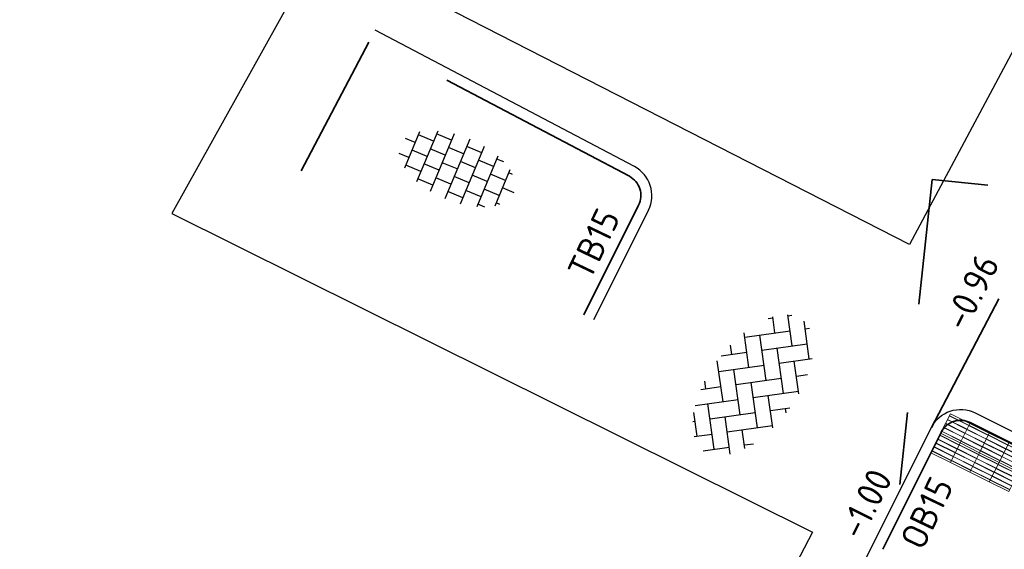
# Model space of a CAD drawing. Header units: metres. Extents: x -1 to 222837, y -2 to 853657.
# Tile 111 of 256: x 110914 to 110927, y 426780 to 426787. Entities that reach past the tile are written whole.
import ezdxf
from ezdxf.enums import TextEntityAlignment as Align

# ---------------------------------------------------------------- set-up
doc = ezdxf.new("R2010")
doc.units = ezdxf.units.M
doc.header["$XCLIPFRAME"] = 0
for name, pattern in [('AL-TEKENBLADGRENS', [11.5, 2.5, -1.5, 1, -1.5, 1, -1.5, 2.5]), ('VH-OPSLUITBAND_100X200', [16, 8, -2, 4, -2]), ('VH-TROTTOIRBAND_130-150', [15, 5, -2, 2, -2, 2, -2]), ('XX-HIDDEN', [4, 2, -2])]:
    doc.linetypes.add(name, pattern=pattern)
doc.layers.add('A-Maatvoering', color=30, linetype='Continuous')
doc.layers.add('X-REF', color=7, linetype='Continuous')
for name, color, linetype, lineweight in [('B-GRS-WERKGRENS', 4, 'WERKGRENS', 25), ('B-WE-VH-VERHARDING_BETONSTRAATSTEEN-S', 252, 'Continuous', 25), ('N-WE-VH-KANTOPSLUITING_OB 150 250', 140, 'VH-OPSLUITBAND_100X200', 35), ('N-WE-VH-KANTOPSLUITING_TROTTOIRBAND_130 150-G', 222, 'VH-TROTTOIRBAND_130-150', 35), ('N-WE-VH-KANTOPSLUITING_VOORKANT OB 150 250', 7, 'Continuous', 25), ('N-WE-VH-KANTOPSLUITING_VOORKANT RWS-BAND', 7, 'Continuous', 25), ('N-WE-VH-KANTOPSLUITING_VOORKANT-TROTTOIRBAND_130 150', 7, 'Continuous', 25), ('N-WE-VH-MATERIAALGRENS-G', 7, 'XX-HIDDEN', 35), ('N-WE-VH-VERHARDING_ASFALT-A', 252, 'Continuous', 18), ('N-WE-VH-VERHARDING_TEGEL-S', 7, 'Continuous', 25), ('N-WE-VW-BLINDENGELEIDEROUTE-Geleidetegel_G', 30, 'Continuous', 18), ('X-XX-AL-HOOGTELABEL-T25', 7, 'Continuous', 25), ('X-XX-AL-TEKENBLADGRENS-G blad 2', 7, 'AL-TEKENBLADGRENS', 35)]:
    doc.layers.add(name, color=color, linetype=linetype, lineweight=lineweight)
doc.styles.add('NLCS-ISO', font='NLCS-ISO.ttf')
doc.styles.add('NLCS-ISO-ANNOTATIEF-T25', font='NLCS-ISO.ttf', dxfattribs={"height": 2.5})
doc.styles.add('NLCS-ISO-M1000-T25', font='NLCS-ISO.ttf')
doc.linetypes.add('WERKGRENS', pattern='A,2.5,-1,[133,ltypeshp.shx,S=1,R=0,X=-1,Y=0],-1,2.5', length=7)
doc.dimstyles.new('NLCS-ANNOTATIEF-T25-PIJL', dxfattribs={"dimtxt": 2.5, "dimasz": 2.5, "dimexe": 2, "dimexo": 2, "dimgap": 0.7, "dimtad": 1, "dimzin": 0, "dimdsep": 46, "dimtxsty": 'NLCS-ISO-ANNOTATIEF-T25', "dimcen": 0, "dimdle": 2, "dimclrd": 256, "dimclre": 256, "dimclrt": 256, "dimadec": 5, "dimazin": 0, "dimtfac": 1, "dimtofl": 0, "dimtmove": 1, "dimatfit": 0, "dimfxl": 2, "dimfxlon": 1, "dimtfillclr": 254, "dimtolj": 1, "dimtzin": 0, "dimlwd": 18, "dimlwe": 18, "dimarcsym": 0})
picture_1 = doc.add_image_def('image1.ecw', size_in_pixel=(400001, 250001))
picture_2 = doc.add_image_def('image2.ecw', size_in_pixel=(120000, 80000))

# ---------------------------------------------------------------- blocks, each defined once
blk = doc.blocks.new('SVH-TEGEL_300X300_DUN_HALFST-SO')
for p, q in [((-1.5, -2.866), (-1.5, 2.866)), ((0, -2.973), (0, 2.973)), ((1.5, -2.866), (1.5, 2.866)), ((-3.698, 2.25), (-3, 2.25)), ((-3, -2.521), (-3, 2.521)), ((-1.5, 2.25), (0, 2.25)), ((1.5, 2.25), (3, 2.25)), ((3, -2.521), (3, 2.521)), ((-4.885, 1.5), (-4.5, 1.5)), ((-4.5, -1.802), (-4.5, 1.802)), ((-3, 1.5), (-1.5, 1.5)), ((0, 1.5), (1.5, 1.5)), ((3, 1.5), (4.5, 1.5)), ((4.5, -1.802), (4.5, 1.802)), ((-5.658, 0), (-4.5, 0)), ((-4.5, 0.75), (-3, 0.75)), ((-3, 0), (-1.5, 0)), ((-1.5, 0.75), (0, 0.75)), ((0, 0), (1.5, 0)), ((1.5, 0.75), (3, 0.75)), ((3, 0), (4.5, 0)), ((4.5, 0.75), (5.475, 0.75)), ((-4.5, -0.75), (-3, -0.75)), ((-1.5, -0.75), (0, -0.75)), ((1.5, -0.75), (3, -0.75)), ((4.5, -0.75), (5.475, -0.75)), ((-4.885, -1.5), (-4.5, -1.5)), ((-3, -1.5), (-1.5, -1.5)), ((0, -1.5), (1.5, -1.5)), ((3, -1.5), (4.5, -1.5)), ((-3.698, -2.25), (-3, -2.25)), ((-1.5, -2.25), (0, -2.25)), ((1.5, -2.25), (3, -2.25))]:
    blk.add_line(p, q)
at = {"style": 'NLCS-ISO'}
blk.add_attdef('FORMAAT', text='', height=1.8, dxfattribs=at).set_placement((-5.758, 0), align=Align.MIDDLE_RIGHT)
blk.add_attdef('KLEUR', text='', height=1.8, dxfattribs=at).set_placement((5.575, 0), align=Align.MIDDLE_LEFT)
at = {"style": 'NLCS-ISO', "flags": 1}
blk.add_attdef('FUNCTIE', text='', height=1.8, dxfattribs=at).set_placement((0.116, -3.585), align=Align.MIDDLE_CENTER)
blk = doc.blocks.new('SVH-BSS_KEIFORMAAT_KEPER-SO')
at = {"ltscale": 0.1}
for p, q in [((-2.227, 0.742), (-0.213, 2.757)), ((0.216, 2.754), (1.485, 1.485)), ((-3.597, 2.112), (-1.485, 0)), ((-2.477, 2.477), (-1.485, 1.485)), ((-2.227, 2.227), (-1.846, 2.609)), ((-0.742, 2.227), (1.485, 0)), ((0.742, 2.227), (1.197, 2.682)), ((0.742, 0.742), (2.446, 2.446)), ((2.227, 2.227), (4.455, 0)), ((-5.197, 0.742), (-4.026, 1.914)), ((-5.197, -0.742), (-2.97, 1.485)), ((-4.565, 1.595), (-4.455, 1.485)), ((-2.227, -0.742), (0, 1.485)), ((0.742, -0.742), (2.97, 1.485)), ((3.712, 0.742), (4.502, 1.532)), ((4.221, 1.719), (4.455, 1.485)), ((-5.336, 0.881), (-4.455, 0)), ((-3.712, 0.742), (-1.485, -1.485)), ((-0.742, 0.742), (1.485, -1.485)), ((2.227, 0.742), (4.455, -1.485)), ((3.712, -0.742), (5.247, 0.792)), ((5.197, 0.742), (5.392, 0.548)), ((-4.812, -1.842), (-2.97, 0)), ((-2.227, -2.227), (0, 0)), ((0.742, -2.227), (2.97, 0)), ((-5.735, -0.205), (-4.455, -1.485)), ((3.712, -2.227), (5.574, -0.365)), ((-3.712, -0.742), (-1.485, -2.97)), ((-0.742, -0.742), (1.485, -2.97)), ((2.227, -0.742), (3.844, -2.359)), ((5.197, -0.742), (5.405, -0.951)), ((-3.894, -2.409), (-2.97, -1.485)), ((-1.594, -3.079), (0, -1.485)), ((1.365, -3.09), (2.97, -1.485)), ((-3.712, -2.227), (-3.271, -2.669)), ((-0.742, -2.227), (0.214, -3.184)), ((2.227, -2.227), (2.781, -2.781)), ((-0.217, -3.187), (0, -2.97))]:
    blk.add_line(p, q, dxfattribs=at)
at = {"style": 'NLCS-ISO'}
blk.add_attdef('FORMAAT', text='', height=1.8, dxfattribs=at).set_placement((-5.835, -0.215), align=Align.MIDDLE_RIGHT)
blk.add_attdef('KLEUR', text='', height=1.8, dxfattribs=at).set_placement((5.825, -0.215), align=Align.MIDDLE_LEFT)
at = {"style": 'NLCS-ISO', "flags": 1}
blk.add_attdef('FUNCTIE', text='', height=1.8, dxfattribs=at).set_placement((0.116, -3.585), align=Align.MIDDLE_CENTER)
blk = doc.blocks.new('*D203')
at = {"layer": 'A-Maatvoering', "linetype": 'Continuous', "lineweight": 18, "transparency": 16777216}
blk.add_line((110914.286, 426773.033), (110915.478, 426768.826), dxfattribs=at)
at = {"layer": 'A-Maatvoering', "transparency": 16777216}
blk.add_solid([(110915.558, 426768.849), (110915.398, 426768.803), (110915.614, 426768.345)], dxfattribs=at)
at = {"layer": 'Defpoints', "color": 0, "transparency": 16777216}
for p in [(110904.707, 426806.829), (110915.614, 426768.345)]:
    blk.add_point(p, dxfattribs=at)
at = {"layer": 'A-Maatvoering', "transparency": 16777216, "insert": (110914.958, 426772.09), "char_height": 0.5, "attachment_point": 5, "rotation": 285.8248, "style": 'NLCS-ISO-ANNOTATIEF-T25'}
blk.add_mtext('\\A1;R40.00', dxfattribs=at)
blk = doc.blocks.new('*D478')
at = {"layer": 'A-Maatvoering', "linetype": 'Continuous', "lineweight": 18, "transparency": 16777216}
blk.add_line((110941.241, 426777.1), (110943.529, 426775.802), dxfattribs=at)
at = {"layer": 'A-Maatvoering', "transparency": 16777216}
blk.add_solid([(110943.57, 426775.874), (110943.488, 426775.729), (110943.964, 426775.555)], dxfattribs=at)
at = {"layer": 'Defpoints', "color": 0, "transparency": 16777216}
for p in [(110915.697, 426791.594), (110943.964, 426775.555)]:
    blk.add_point(p, dxfattribs=at)
at = {"layer": 'A-Maatvoering', "transparency": 16777216, "insert": (110942.36, 426776.913), "char_height": 0.5, "attachment_point": 5, "rotation": 330.4289, "style": 'NLCS-ISO-ANNOTATIEF-T25'}
blk.add_mtext('\\A1;R32.50', dxfattribs=at)
blk = doc.blocks.new('*D479')
at = {"layer": 'A-Maatvoering', "linetype": 'Continuous', "lineweight": 18, "transparency": 16777216}
blk.add_line((110925.396, 426776.372), (110926.902, 426774.155), dxfattribs=at)
at = {"layer": 'A-Maatvoering', "transparency": 16777216}
blk.add_solid([(110926.971, 426774.202), (110926.833, 426774.108), (110927.183, 426773.741)], dxfattribs=at)
at = {"layer": 'Defpoints', "color": 0, "transparency": 16777216}
for p in [(110904.707, 426806.829), (110927.183, 426773.741)]:
    blk.add_point(p, dxfattribs=at)
at = {"layer": 'A-Maatvoering', "transparency": 16777216, "insert": (110926.332, 426775.689), "char_height": 0.5, "attachment_point": 5, "rotation": 304.1888, "style": 'NLCS-ISO-ANNOTATIEF-T25'}
blk.add_mtext('\\A1;R40.00', dxfattribs=at)
blk = doc.blocks.new('Geleidetegel')
at = {"layer": 'N-WE-VW-BLINDENGELEIDEROUTE-Geleidetegel_G', "transparency": 33554585, "flags": 128}
for points in [[(0, 0.3), (0.3, 0.3), (0.3, 0), (0, 0)], [(0.032, 0.292), (0.028, 0.292), (0.028, 0.008), (0.032, 0.008)], [(0.092, 0.292), (0.088, 0.292), (0.088, 0.008), (0.092, 0.008)], [(0.152, 0.292), (0.148, 0.292), (0.148, 0.008), (0.152, 0.008)], [(0.212, 0.292), (0.208, 0.292), (0.208, 0.008), (0.212, 0.008)], [(0.272, 0.292), (0.268, 0.292), (0.268, 0.008), (0.272, 0.008)]]:
    blk.add_lwpolyline(points, close=True, dxfattribs=at)

msp = doc.modelspace()

# ---------------------------------------------------------------- hatches: boundary and pattern name
at = {"layer": 'N-WE-VH-VERHARDING_ASFALT-A', "transparency": 33554559}
h = msp.add_hatch(dxfattribs=at)
h.set_pattern_fill('AVH-ASFALT_LAAG2-D', color=256, scale=20, style=0, pattern_type=2)
h.set_pattern_definition([(45, (107770.70876, 433861.11063), (-0.282842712, 0.282842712), []), (45, (107770.94876, 433861.11063), (-0.282842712, 0.282842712), [0.2, -0.1])])
edge = h.paths.add_edge_path(flags=16)
edge.add_arc((110933.9354, 426772.3446), 1, 132.04717, 220.58725, ccw=False)
edge.add_arc((110907.648, 426801.4914), 38.25, 312.04717, 314.0851)
edge.add_line((110934.2596, 426774.0161), (110936.1654, 426772.388))
edge.add_arc((110912.484, 426796.2332), 33.6066, 311.90637, 314.80252, ccw=False)
edge.add_arc((110934.2608, 426771.9647), 1, 220.58725, 312.02881, ccw=False)
edge.add_line((110933.5014, 426771.3141), (110933.176, 426771.6939))
edge = h.paths.add_edge_path(flags=16)
edge.add_arc((110950.2379, 426767.3581), 16.3582, 138.31017, 144.10858, ccw=False)
edge.add_arc((110907.4289, 426801.6064), 38.4973, 322.62598, 323.6868)
edge.add_arc((110907.4289, 426801.6064), 38.4973, 323.6868, 334.75228)
edge.add_arc((110992.5013, 426761.6303), 55.4996, 139.60155, 154.8854, ccw=False)
edge.add_line((110950.2353, 426797.5996), (110951.0374, 426797.2753))
edge.add_arc((110978.96, 426779.2145), 33.2545, 147.10467, 154.9795)
edge.add_line((110948.8262, 426793.2793), (110944.5101, 426784.1203))
edge.add_arc((110907.5065, 426801.5676), 40.9105, 323.5955, 334.75604, ccw=False)
edge.add_arc((110941.6354, 426775.8822), 1.8497, 130.53761, 155.53222)
edge.add_arc((110908.6279, 426802.7131), 40.75, 319.85884, 320.236, ccw=False)
edge.add_arc((110929.1475, 426785.2588), 13.8118, 318.89546, 320.33449, ccw=False)
edge.add_arc((110899.869, 426810.324), 52.3534, 318.10536, 319.29137, ccw=False)
edge.add_line((110938.8396, 426775.3643), (110936.9856, 426776.9482))
h.paths.add_polyline_path([(110936.7611, 426776.6788), (110936.9888, 426776.9454), (110938.8396, 426775.3643), (110938.2438, 426774.6696), (110937.8604, 426774.2323), (110937.2863, 426773.5913), (110936.612, 426772.8589), (110936.1654, 426772.388), (110934.2596, 426774.0161), (110934.8306, 426774.5746), (110935.3267, 426775.082), (110935.8488, 426775.6657), (110936.2701, 426776.1091)], flags=16)
edge = h.paths.add_edge_path(flags=16)
edge.add_arc((110914.5709, 426763.2711), 0.7579, 271.39917, 366.13956)
edge.add_arc((110914.5747, 426763.2646), 0.7548, 6.66309, 98.60534)
edge.add_arc((110906.1135, 426817.2181), 53.8581, 271.51315, 278.91705, ccw=False)
edge.add_line((110907.5357, 426763.3787), (110907.4867, 426763.3774))
edge.add_line((110907.4867, 426763.3774), (110907.468, 426763.377))
edge.add_arc((110907.473, 426763.1704), 0.2067, 91.38687, 177.95107)
edge.add_line((110907.2664, 426763.1777), (110907.265, 426763.1395))
edge.add_arc((110907.4716, 426763.1321), 0.2067, 177.95107, 262.77486)
edge.add_line((110907.4456, 426762.9271), (110907.943, 426762.864))
edge.add_arc((110913.5347, 426805.6966), 43.196, 262.56222, 271.39917)
edge = h.paths.add_edge_path()
edge.add_line((110940.3877, 426770.4607), (110942.929, 426775.478))
edge.add_line((110942.929, 426775.478), (110946.233, 426782.009))
edge.add_line((110946.233, 426782.009), (110950.625, 426790.714))
edge.add_line((110950.625, 426790.714), (110950.6843, 426790.8307))
edge.add_line((110950.6843, 426790.8307), (110950.745, 426790.9467))
edge.add_line((110950.745, 426790.9467), (110950.807, 426791.062))
edge.add_line((110950.807, 426791.062), (110950.87, 426791.1761))
edge.add_line((110950.87, 426791.1761), (110950.9344, 426791.2894))
edge.add_line((110950.9344, 426791.2894), (110951, 426791.402))
edge.add_line((110951, 426791.402), (110951.551, 426792.233))
edge.add_line((110951.551, 426792.233), (110953.363, 426794.98))
edge.add_line((110953.363, 426794.98), (110953.5449, 426795.2609))
edge.add_line((110953.5449, 426795.2609), (110953.7229, 426795.5442))
edge.add_line((110953.7229, 426795.5442), (110953.897, 426795.83))
edge.add_line((110953.897, 426795.83), (110954.0277, 426796.0506))
edge.add_line((110954.0277, 426796.0506), (110952.1898, 426796.8041))
edge.add_line((110952.1898, 426796.8041), (110946.6135, 426799.09))
edge.add_arc((110991.2398, 426765.2596), 56, 142.8349, 154.34113)
edge.add_arc((110904.7065, 426806.8288), 40, 271.48748, 334.34113, ccw=False)
edge.add_line((110905.7449, 426766.8422), (110905.0283, 426760.0378))
edge.add_line((110905.0283, 426760.0378), (110912.2932, 426759.2727))
edge.add_line((110912.2932, 426759.2727), (110912.8173, 426759.2218))
edge.add_arc((110915.6969, 426791.594), 32.5, 264.9168, 277.07906)
edge.add_line((110919.7022, 426759.3417), (110921.8882, 426759.6892))
edge.add_arc((110923.7932, 426749.8723), 10, 30.93315, 100.98209, ccw=False)
edge.add_line((110932.3709, 426755.0127), (110932.5823, 426754.66))
edge.add_line((110932.5823, 426754.66), (110932.5827, 426754.6602))
edge.add_line((110932.5827, 426754.6602), (110937.8437, 426757.5527))
edge.add_line((110937.8437, 426757.5527), (110936.3935, 426759.9725))
edge.add_arc((110941.5402, 426763.0567), 6, 132.16386, 210.93315, ccw=False)
edge.add_arc((110915.6969, 426791.594), 32.5, 312.16386, 319.43914)
edge = h.paths.add_edge_path(flags=0)
edge.add_arc((110914.5747, 426763.2646), 0.7548, 6.66332, 98.65132)
edge.add_arc((110906.1135, 426817.2181), 53.8581, 278.91641, 278.91705)
edge.add_arc((110914.5747, 426763.2646), 0.7548, 6.66309, 98.60534, ccw=False)
edge = h.paths.add_edge_path(flags=0)
edge.add_arc((110914.5443, 426763.2626), 0.5478, 7.87563, 99.66476)
edge.add_arc((110907.5759, 426802.2791), 39.0862, 280.13283, 280.13309)
edge.add_arc((110914.5443, 426763.2626), 0.5478, 7.87548, 99.64614, ccw=False)

# ---------------------------------------------------------------- linework, layer by layer
at = {"layer": 'B-GRS-WERKGRENS', "flags": 128}
msp.add_lwpolyline([(110696.0424, 426984.6552), (110683.8611, 426993.0575), (110681.5434, 426989.648), (110647.8047, 426943.6556), (110640.0829, 426933.4366), (110631.1128, 426920.9005, 0.1052077), (110625.3199, 426903.2705), (110623.1195, 426903.1135), (110622.8302, 426899.1404), (110622.8257, 426889.069), (110624.314, 426881.9131), (110619.9478, 426879.8593), (110610.3848, 426873.2075), (110605.3942, 426863.2003), (110609.4478, 426861.4866), (110615.1856, 426858.5041), (110624.3283, 426850.7908), (110624.9802, 426851.6022), (110633.8741, 426844.4563), (110643.0504, 426836.1435), (110655.3674, 426823.3669), (110656.8702, 426821.845), (110655.5569, 426820.1319), (110651.9971, 426815.8251), (110661.0857, 426808.031), (110673.7143, 426797.8916), (110678.9933, 426800.935), (110682.0087, 426797.6368), (110681.3441, 426795.8887), (110682.3406, 426793.9995), (110688.6092, 426792.8127), (110694.4162, 426788.3905), (110707.3498, 426779.7534), (110715.9972, 426773.9651), (110732.7151, 426767.339), (110745.7247, 426763.2028), (110771.1914, 426758.373, 0.0609615), (110771.6742, 426758.3185), (110776.6174, 426758.3652, 0.2032449), (110778.0492, 426758.9882), (110779.3918, 426760.4028), (110780.9873, 426760.4434), (110817.1705, 426756.6066), (110816.6589, 426751.3461), (110815.9469, 426746.519), (110856.8361, 426742.5539), (110868.464, 426743.0015), (110903.6966, 426739.1644), (110904.3848, 426743.7349), (110908.755, 426743.0671), (110933.5332, 426740.8075), (110948.0408, 426738.8473), (110947.4256, 426740.8728), (110946.1413, 426744.2355), (110945.7955, 426745.6803), (110945.6322, 426748.1471), (110946.284, 426749.2657), (110950.55, 426751.1074), (110955.1425, 426754.8833), (110957.03, 426770.6443, -0.1858071), (110962.3439, 426783.753), (110989.6664, 426800.1273), (111094.2752, 426788.8928), (111096.9393, 426786.2536), (111113.387, 426770.3931), (111118.0944, 426765.9923), (111122.4936, 426760.6996), (111125.9314, 426762.8446), (111132.5526, 426748.3003), (111130.756, 426746.1019), (111135.8274, 426730.5828), (111138.6736, 426726.3465), (111145.5036, 426725.3036), (111154.9471, 426706.8249), (111165.7603, 426690.152), (111168.851, 426684.8194, -0.4623624), (111168.5963, 426684.1014), (111167.0071, 426683.4965, 0.420484), (111166.7216, 426682.8413), (111168.1987, 426679.1971, 0.4081062), (111168.8402, 426678.9177), (111171.0563, 426679.7624, -0.3865109), (111171.6824, 426679.5171), (111181.5181, 426659.6501, -0.0508334), (111182.4436, 426652.4704), (111182.0314, 426643.923, 0.1424738), (111183.8712, 426635.0932), (111183.4465, 426634.9245, 0.4355486), (111183.181, 426634.2421), (111186.4656, 426627.4501, 0.391009), (111187.0968, 426627.2017), (111187.7695, 426627.4631, -0.6217047), (111188.6778, 426626.8695), (111191.3536, 426623.2086), (111193.4941, 426621.7053, 0.0312453), (111201.9852, 426616.7325), (111203.0999, 426614.7511), (111204.682, 426609.1244), (111214.9386, 426601.3343), (111217.1204, 426598.7395), (111225.8995, 426589.0359), (111234.1322, 426582.7269), (111239.4891, 426579.6722), (111245.6835, 426577.3486), (111253.4749, 426571.9169), (111263.6, 426564.0526), (111282.5854, 426548.9024), (111301.6692, 426532.7467, 0.3053725), (111302.2245, 426532.6856), (111306.0353, 426534.6841, -0.2980823), (111306.5802, 426534.6315), (111324.4609, 426520.2968), (111328.5947, 426517.3176), (111334.5617, 426512.1897), (111347.6676, 426496.9046), (111348.8032, 426495.5161), (111350.8304, 426490.6816), (111350.3674, 426489.5288), (111350.1567, 426488.113), (111358.3017, 426484.7489), (111354.8474, 426480.6644), (111368.3123, 426468.1831), (111377.3553, 426476.996, 0.1363374), (111383.9435, 426482.7516), (111385.2075, 426486.335, 0.1290898), (111392.5323, 426491.085), (111402.9598, 426500.6813), (111414.8163, 426512.1936), (111417.8476, 426515.9853), (111419.2589, 426514.9338), (111421.3759, 426518.0123), (111420.2224, 426518.9196), (111422.81, 426522.1924), (111426.863, 426530.0682, 0.0350706), (111434.8335, 426544.8206), (111439.2413, 426554.0134, -0.0523081), (111448.8827, 426568.1194, -0.040521), (111456.7487, 426576.4924, -0.0466952), (111473.4248, 426590.6198), (111485.5951, 426597.7662, -0.0126767), (111492.9285, 426600.958), (111508.0649, 426606.5204, 0.4105065), (111508.3639, 426607.1562), (111505.5678, 426615.0734, 0.4168207), (111504.9257, 426615.3769, 0.0905865), (111453.5553, 426585.3427, 0.0753554), (111438.7111, 426569.8858), (111431.5958, 426575.2906), (111449.9864, 426597.6332, -0.0167918), (111466.0879, 426610.5482, -0.0557367), (111491.1449, 426625.909), (111496.7623, 426628.282), (111500.0134, 426627.408), (111496.8382, 426635.2441, 0.4365131), (111496.1526, 426635.5043), (111483.8851, 426629.4186), (111469.1011, 426620.6492), (111459.7603, 426613.6987), (111449.6345, 426605.6254), (111441.1156, 426596.9369), (111429.1984, 426582.1603), (111431.0516, 426580.4575), (111406.3855, 426549.5491), (111397.0353, 426537.6586), (111395.2825, 426538.9636), (111392.9955, 426535.9501), (111394.7182, 426534.652), (111385.0563, 426522.0908), (111383.9989, 426523.6376), (111382.3412, 426528.1461), (111377.4375, 426522.2271), (111374.2352, 426518.6692), (111371.5931, 426517.349), (111368.7588, 426516.8835, -0.1652702), (111368.4414, 426516.9363), (111351.2649, 426526.1508), (111324.3951, 426546.666, -0.3657024), (111324.2558, 426547.2959), (111327.3573, 426553.7283), (111318.6307, 426557.5297), (111316.993, 426553.8053, -0.292044), (111316.5453, 426553.5067), (111315.0912, 426553.4777, -0.1776704), (111314.7655, 426553.5899), (111310.1408, 426557.3558), (111311.2887, 426558.5858), (111304.2587, 426562.7405), (111301.5045, 426560.4492), (111295.9509, 426564.4743), (111281.0543, 426575.6912), (111258.9288, 426592.957), (111249.3591, 426601.8548, -0.343865), (111248.8513, 426603.8594), (111251.0811, 426609.1697), (111244.5637, 426612.1342), (111243.3013, 426609.3809, -0.38751), (111240.247, 426608.7097), (111235.9586, 426611.3734), (111222.8523, 426621.7349, -0.1019607), (111210.3565, 426637.5663), (111200.0165, 426658.1073), (111201.4139, 426658.6408), (111199.3001, 426663.2598), (111197.9906, 426662.7333), (111191.4076, 426676.6319), (111174.4849, 426716.3816), (111175.4097, 426716.7231), (111171.0205, 426729.4174), (111175.0412, 426731.185), (111170.1325, 426742.3426), (111166.2238, 426740.4392, -0.410464), (111165.5682, 426740.6918), (111138.6135, 426800.3934), (111133.3697, 426808.996), (111125.2446, 426812.7715), (111122.0804, 426814.7113), (111120.4075, 426811.7274), (111112.4651, 426815.0539), (111113.977, 426818.0228), (111102.5934, 426823.5257), (111102.2145, 426825.6444), (111101.5386, 426826.104), (111098.4509, 426820.0386), (111098.1228, 426816.7559, -0.4783147), (111097.1304, 426815.9869), (111079.7528, 426814.8965), (111037.4827, 426818.9619), (111036.1483, 426820.676), (111025.3219, 426821.8651, -0.5882687), (111024.7204, 426822.5699), (111025.1154, 426826.7463), (111011.1397, 426828.3732), (111010.5098, 426823.377), (110975.0569, 426827.1641, -0.4227405), (110973.7842, 426826.145), (110972.2564, 426826.4378), (110959.5596, 426833.3734), (110958.1603, 426830.409), (110957.3954, 426829.099), (110954.2397, 426830.6759, 0.4177603), (110954.0263, 426831.7812), (110953.0451, 426832.2923), (110947.7288, 426821.8867, 0.3948319), (110948.0794, 426820.5624), (110946.5009, 426817.2404, 0.3462481), (110946.8876, 426815.8708), (110948.0794, 426815.2823), (110932.6313, 426785.3128), (110928.0532, 426787.6811), (110926.0816, 426783.9946), (110917.98, 426788.1352), (110915.9109, 426784.42), (110924.7467, 426780.0296), (110923.0733, 426776.8554, -0.3567778), (110920.2972, 426775.4672), (110916.1875, 426776.0072), (110915.9141, 426771.5714), (110913.7365, 426768.8555), (110905.8767, 426769.8295), (110900.4014, 426769.4949), (110863.1263, 426773.5086), (110863.2476, 426775.3474), (110848.047, 426776.8987), (110848.3121, 426779.5808), (110834.4844, 426781.2506), (110832.1514, 426778.2107), (110815.8574, 426780.0038), (110815.8584, 426779.1503), (110801.2397, 426780.3392), (110782.6093, 426782.222), (110759.4143, 426784.7077), (110754.5988, 426785.9779), (110742.745, 426787.1149, -0.0827147), (110722.469, 426795.3305), (110715.9744, 426799.6762), (110697.6211, 426814.5447), (110698.7305, 426815.8539), (110693.1992, 426820.2996), (110694.4011, 426821.1956), (110690.4312, 426824.4068), (110689.2759, 426823.1938), (110680.9801, 426829.6825), (110667.8024, 426840.4947), (110648.298, 426856.8491), (110644.9707, 426860.4465), (110640.9767, 426865.7977, -0.1510224), (110633.0251, 426899.4367), (110633.3008, 426902.589), (110632.0835, 426902.7381, -0.0338708), (110634.6762, 426913.6872, -0.0642324), (110643.7421, 426928.4733), (110681.0035, 426978.4881), (110692.6868, 426980.9045)], format="xyb", close=True, dxfattribs=at)
at = {"layer": 'N-WE-VH-KANTOPSLUITING_OB 150 250', "flags": 128}
msp.add_lwpolyline([(110925.7134, 426779.7949), (110926.5184, 426781.4048, -0.4142136), (110926.9209, 426781.539), (110930.6844, 426779.6571, 0.4142136), (110931.4894, 426779.9254), (110933.3231, 426783.5925, 0.4142136), (110933.0548, 426784.3975), (110928.9852, 426786.4324)], format="xyb", dxfattribs=at)
at = {"layer": 'N-WE-VH-KANTOPSLUITING_TROTTOIRBAND_130 150-G', "flags": 128}
msp.add_lwpolyline([(110921.5932, 426783.0219), (110922.3487, 426784.5329, 0.408135), (110922.2201, 426784.9325), (110918.6449, 426786.8142)], format="xyb", dxfattribs=at)
at = {"layer": 'N-WE-VH-KANTOPSLUITING_VOORKANT OB 150 250', "flags": 128}
msp.add_lwpolyline([(110925.5792, 426779.862), (110926.3843, 426781.4719, -0.4142136), (110926.988, 426781.6732), (110930.7515, 426779.7913, 0.4142136), (110931.3552, 426779.9925), (110933.1889, 426783.6596, 0.4142136), (110932.9877, 426784.2633), (110928.9181, 426786.2983)], format="xyb", dxfattribs=at)
at = {"layer": 'N-WE-VH-KANTOPSLUITING_VOORKANT RWS-BAND', "flags": 128}
msp.add_lwpolyline([(110847.5055, 426772.6313), (110900.5174, 426767.0487, 0.3169914), (110940.7621, 426789.5083, -0.3166094), (110997.0273, 426820.9597), (111007.4046, 426819.8815), (111027.4729, 426817.7963), (111088.029, 426811.5043, -0.1033162), (111116.0716, 426802.539, -0.0084798), (111118.167, 426801.3049, -0.0291658), (111124.3225, 426797.1573, -0.1114675), (111143.6689, 426772.0344), (111148.6442, 426761.3052), (111155.0361, 426750.4923), (111159.5907, 426740.6704), (111167.1636, 426724.3397), (111170.9843, 426716.1004), (111194.9636, 426664.3897), (111198.9736, 426655.7422), (111206.8489, 426638.7594, 0.0606981), (111213.6256, 426627.8404, 0.0298473), (111217.9876, 426622.4097, 0.0606981), (111227.1879, 426613.4374), (111238.6806, 426604.6715)], format="xyb", dxfattribs=at)
at = {"layer": 'N-WE-VH-KANTOPSLUITING_VOORKANT-TROTTOIRBAND_130 150'}
msp.add_line((110922.4829, 426784.4658), (110921.7273, 426782.9548), dxfattribs=at)
at = {"layer": 'N-WE-VH-KANTOPSLUITING_VOORKANT-TROTTOIRBAND_130 150', "flags": 128}
for points in [[(110922.4829, 426784.4658, 0.408135), (110922.29, 426785.0653), (110918.7147, 426786.947)], [(110920.8441, 426774.5428, 0.2467098), (110924.0335, 426776.7708), (110925.5792, 426779.862)]]:
    msp.add_lwpolyline(points, format="xyb", dxfattribs=at)
at = {"layer": 'N-WE-VH-MATERIAALGRENS-G'}
for p, q in [((110917.6946, 426785.0087), (110918.6449, 426786.8142)), ((110926.3843, 426781.4719), (110928.9181, 426786.2983))]:
    msp.add_line(p, q, dxfattribs=at)
at = {"layer": 'X-XX-AL-TEKENBLADGRENS-G blad 2', "color": 4, "flags": 128}
msp.add_lwpolyline([(110949.8183, 426769.5282), (110925.0507, 426772.1364), (110926.3937, 426784.889), (110951.1612, 426782.2808)], close=True, dxfattribs=at)

# ---------------------------------------------------------------- block references
at = {"layer": 'B-WE-VH-VERHARDING_BETONSTRAATSTEEN-S', "xscale": 0.2, "yscale": 0.2, "rotation": 52.91581321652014}
msp.add_blockref('SVH-BSS_KEIFORMAAT_KEPER-SO', (110923.8989, 426782.0922), dxfattribs=at)
at = {"layer": 'N-WE-VH-VERHARDING_TEGEL-S', "xscale": 0.15, "yscale": 0.15, "zscale": 0.15, "rotation": 157.2730272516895}
msp.add_blockref('SVH-TEGEL_300X300_DUN_HALFST-SO', (110919.847, 426785.033), dxfattribs=at)
at = {"layer": 'N-WE-VW-BLINDENGELEIDEROUTE-Geleidetegel_G', "xscale": -1, "rotation": 243.4331061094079}
for p in [(110926.5125, 426781.393), (110926.7808, 426781.2588), (110926.3783, 426781.1247), (110927.0491, 426781.1247), (110926.6467, 426780.9905), (110927.3175, 426780.9905), (110926.915, 426780.8563), (110927.1833, 426780.7222)]:
    msp.add_blockref('Geleidetegel', p, dxfattribs=at)

# ---------------------------------------------------------------- texts
at = {"layer": 'X-XX-AL-HOOGTELABEL-T25', "char_height": 0.36, "attachment_point": 1, "style": 'NLCS-ISO-M1000-T25'}
for s, insert, rotation in [('\\pt0.72;TB15', (110921.3551, 426783.6364), 64.42273), ('\\pt0.72;-0.96', (110926.5337, 426782.9404), 63.28253), ('\\pt0.72;-1.00', (110925.0984, 426780.0659), 63.28253), ('\\pt0.72;OB15', (110925.9404, 426779.9169), 64.42273)]:
    msp.add_mtext_dynamic_manual_height_columns(s, width=2.935624, gutter_width=2.5, heights=[0], dxfattribs=dict(at, insert=insert, rotation=rotation))

# ---------------------------------------------------------------- dimensions: what is measured, and where the dimension line sits
at = {"layer": 'A-Maatvoering'}
for center, mpoint, picture, middle in [((110904.7065, 426806.8288, -0.11), (110915.6144, 426768.3448, -0.11), '*D203', (110914.5829, 426771.984, -0.11)), ((110904.7065, 426806.8288, -0.01), (110927.1834, 426773.7411, -0.01), '*D479', (110926.009, 426775.47, -0.01)), ((110915.6969, 426791.594, -0.01), (110943.9636, 426775.5551, -0.01), '*D478', (110942.1676, 426776.5742, -0.01))]:
    dim = msp.add_radius_dim(center=center, mpoint=mpoint, dimstyle='NLCS-ANNOTATIEF-T25-PIJL', dxfattribs=at)
    dim.commit()
    dim.dimension.update_dxf_attribs({"geometry": picture, "text_midpoint": middle, "dimtype": 164})

# ---------------------------------------------------------------- pictures from other files: only their frames are drawn
at = {"layer": 'X-REF'}
image = msp.add_image(picture_1, insert=(100000.0001, 424999.9001), size_in_units=(40000, 25000.0375), dxfattribs=at)
image.set_boundary_path([(93497.8255, 208977.5368), (156894.5073, 250000.5)])
image = msp.add_image(picture_2, insert=(109499.5231, 424999.9595), size_in_units=(6001.8618, 4001.2412), dxfattribs=at)
image.dxf.flags = 7

doc.saveas('drawing.dxf')
